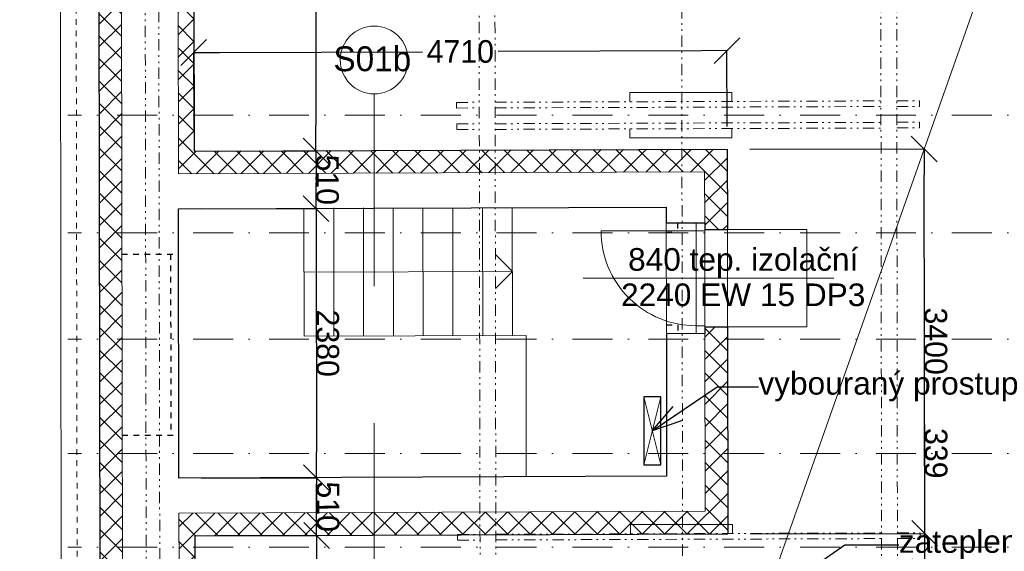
# Model space of a CAD drawing. Extents: x 25031 to 63966, y -28982 to 9473.
# Tile 9 of 11: x 49343 to 58043, y -2924 to 1777. Entities that reach past the tile are written whole.
import ezdxf

# ---------------------------------------------------------------- set-up
doc = ezdxf.new("R2010")
doc.units = 0
doc.header["$MEASUREMENT"] = 0
for name, pattern in [('Čerchovaná', [670.277762, 352.777767, -176.388884, 0, -141.111112]), ('Čerchovaná se dvěma tečkami S', [250, 100, -40, 15, -40, 15, -40]), ('čárkovaná S', [100, 50, -50])]:
    doc.linetypes.add(name, pattern=pattern)
for name, color, linetype, lineweight in [('2D VÝPLNĚ_Číslo_pera__4', 91, 'Continuous', 13), ('2D ČÁRY_Číslo_pera__1', 7, 'Continuous', 15), ('2D ČÁRY_Číslo_pera__2', 1, 'Continuous', 25), ('2D ČÁRY_Číslo_pera__3', 150, 'Continuous', 13), ('blok I_pohled4_terén_Číslo_pera__3', 150, 'Continuous', 13), ('blok I_pohled4_terén_Číslo_pera__4', 91, 'Continuous', 13), ('hřeben_Číslo_pera__1', 7, 'Continuous', 15), ('krokve_Číslo_pera__1', 7, 'Continuous', 15), ('Level 30_Číslo_pera__1', 7, 'Continuous', 15), ('POZNÁMKY.POPISKA_Číslo_pera__4', 91, 'Continuous', 13), ('POZNÁMKY.TEXT_Číslo_pera__4', 91, 'Continuous', 13), ('svislé konstrukce_Číslo_pera__2', 1, 'Continuous', 25), ('svislé konstrukce_Číslo_pera__3', 150, 'Continuous', 13), ('vodorovné konstrukce_Číslo_pera__1', 7, 'Continuous', 15), ('zdi_Číslo_pera__1', 7, 'Continuous', 15), ('zdi_Číslo_pera__2', 1, 'Continuous', 25), ('zdi_Číslo_pera__7', 7, 'Continuous', 20)]:
    doc.layers.add(name, color=color, linetype=linetype, lineweight=lineweight)
for name, color, linetype in [('blok I_pohled4_terén', 7, 'Continuous'), ('KÓTY.ZÁKLADNÍ', 7, 'Continuous'), ('vodorovné konstrukce', 7, 'Continuous')]:
    doc.layers.add(name, color=color, linetype=linetype)
doc.layers.add('blok I_pohled4_terén_Číslo_pera__241', color=9, linetype='Continuous', lineweight=13, true_color=0x808080)
doc.layers.add('vodorovné konstrukce_Číslo_pera__241', color=9, linetype='Continuous', lineweight=13, true_color=0x808080)
doc.styles.add('GENERATED_STYLE_1', font='arial.ttf')
doc.styles.add('GENERATED_STYLE_2', font='txt')
doc.styles.add('GENERATED_STYLE_3', font='txt')
doc.styles.get("Standard").update_dxf_attribs({"font": 'txt', "bigfont": 'BIGFONT.SHX'})
doc.dimstyles.new('GENERATED_STYLE__1', dxfattribs={"dimtxt": 200, "dimasz": 228, "dimexe": 0.18, "dimexo": 200, "dimgap": 0.09, "dimtad": 1, "dimtih": 1, "dimtoh": 1, "dimdec": 0, "dimzin": 0, "dimdsep": 46, "dimtxsty": 'GENERATED_STYLE_2', "dimblk": 'ARROWHEAD_6', "dimblk1": 'ARROWHEAD_6', "dimblk2": 'ARROWHEAD_6', "dimcen": 0.09, "dimclrd": 256, "dimclre": 256, "dimclrt": 256, "dimazin": 0, "dimtfac": 1, "dimtdec": 4, "dimtmove": 0, "dimatfit": 3, "dimfxl": 0, "dimtolj": 1, "dimtzin": 0, "dimarcsym": 0})
doc.dimstyles.new('GENERATED_STYLE__2', dxfattribs={"dimtxt": 200, "dimasz": 228, "dimexe": 0.18, "dimexo": 200, "dimgap": 0.09, "dimtad": 1, "dimdec": 0, "dimzin": 0, "dimdsep": 46, "dimtxsty": 'GENERATED_STYLE_2', "dimblk": 'ARROWHEAD_6', "dimblk1": 'ARROWHEAD_6', "dimblk2": 'ARROWHEAD_6', "dimcen": 0.09, "dimclrd": 256, "dimclre": 256, "dimclrt": 256, "dimazin": 0, "dimtfac": 1, "dimtdec": 4, "dimtmove": 0, "dimatfit": 3, "dimfxl": 0, "dimtolj": 1, "dimtzin": 0, "dimarcsym": 0})
doc.dimstyles.new('GENERATED_STYLE__3', dxfattribs={"dimtxt": 0.18, "dimasz": 273.6, "dimexe": 0.18, "dimexo": 0.0625, "dimgap": 0.09, "dimtad": 0, "dimtih": 1, "dimtoh": 1, "dimdec": 4, "dimzin": 0, "dimdsep": 46, "dimtxsty": 'Standard', "dimcen": 0.09, "dimadec": 0, "dimazin": 0, "dimtfac": 1, "dimtdec": 4, "dimtmove": 0, "dimatfit": 3, "dimldrblk": 'ARROWHEAD_3', "dimfxl": 0, "dimtolj": 1, "dimtzin": 0, "dimarcsym": 0})
pattern_1 = [(45, (0, 0), (-98.99495, 98.99495), []), (135, (0, 0), (98.99495, 98.99495), [])]

# ---------------------------------------------------------------- blocks, each defined once
blk = doc.blocks.new('LINE_8659', base_point=(51855.5, -455.3))
at = {"layer": 'blok I_pohled4_terén_Číslo_pera__3', "linetype": 'Continuous'}
for p, q in [((53696.5, -450.5), (53546.1, -300.9)), ((51855.5, -455.3), (53696.5, -450.5)), ((53696.5, -450.5), (53546.9, -600.9))]:
    blk.add_line(p, q, dxfattribs=at)
blk = doc.blocks.new('LINE_8828', base_point=(52475.5, -579.3))
at = {"layer": 'vodorovné konstrukce_Číslo_pera__241', "linetype": 'Continuous'}
blk.add_line((52475.5, -579.3), (52475.5, 1120.7), dxfattribs=at)
blk.add_circle((52475.5, 1420.7), 300, dxfattribs=at)
blk = doc.blocks.new('LINE_8829', base_point=(52475.5, -1792.2))
at = {"layer": 'vodorovné konstrukce_Číslo_pera__241', "linetype": 'Continuous'}
blk.add_line((52475.5, -1792.2), (52475.5, -3492.2), dxfattribs=at)
blk.add_circle((52475.5, -3792.2), 300, dxfattribs=at)
blk = doc.blocks.new('ARROWHEAD_6')
at = {"linetype": 'Continuous'}
for p, q in [((-0.5, -0.5), (0.5, 0.5)), ((0, 0), (-1, 0))]:
    blk.add_line(p, q, dxfattribs=at)
blk = doc.blocks.new('*D258')
at = {"layer": 'Defpoints', "color": 0, "linetype": 'Continuous', "transparency": 16777216}
for p in [(48093.7, 7378.2), (50033.4, 7381.4), (50073.7, -16735.5)]:
    blk.add_point(p, dxfattribs=at)
at = {"layer": 'KÓTY.ZÁKLADNÍ', "linetype": 'Continuous', "lineweight": -2, "transparency": 16777216}
for p, q in [((49833.4, 7381.1), (48093.5, 7378.2)), ((48133.6, -16510.7), (48094, 7150.2)), ((49873.7, -16735.8), (48133.8, -16738.7))]:
    blk.add_line(p, q, dxfattribs=at)
at = {"layer": 'KÓTY.ZÁKLADNÍ', "linetype": 'Continuous', "lineweight": -2, "transparency": 16777216, "xscale": 228, "yscale": 228, "zscale": 228}
for p, rotation in [((48093.7, 7378.2), 90.09565909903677), ((48133.9, -16738.7), 270.0956590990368)]:
    blk.add_blockref('ARROWHEAD_6', p, dxfattribs=dict(at, rotation=rotation))
at = {"layer": 'KÓTY.ZÁKLADNÍ', "linetype": 'Continuous', "transparency": 16777216, "insert": (48213.9, -4680.1), "char_height": 200, "attachment_point": 5, "rotation": 270.09566, "style": 'GENERATED_STYLE_2'}
blk.add_mtext('\\A1;24117', dxfattribs=at)
blk = doc.blocks.new('*D311')
at = {"layer": 'Defpoints', "color": 0, "linetype": 'Continuous', "transparency": 16777216}
for p in [(50874.8, 6544.5), (50884.7, 614.4), (51961, 616.2)]:
    blk.add_point(p, dxfattribs=at)
at = {"layer": 'KÓTY.ZÁKLADNÍ', "linetype": 'Continuous', "lineweight": -2, "transparency": 16777216}
for p, q in [((51074.8, 6544.8), (51951.2, 6546.2)), ((51951.4, 6318.2), (51960.6, 844.2)), ((51084.7, 614.8), (51961.1, 616.2))]:
    blk.add_line(p, q, dxfattribs=at)
at = {"layer": 'KÓTY.ZÁKLADNÍ', "linetype": 'Continuous', "lineweight": -2, "transparency": 16777216, "xscale": 228, "yscale": 228, "zscale": 228}
for p, rotation in [((51951.1, 6546.2), 90.09565909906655), ((51961, 616.2), 270.0956590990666)]:
    blk.add_blockref('ARROWHEAD_6', p, dxfattribs=dict(at, rotation=rotation))
at = {"layer": 'KÓTY.ZÁKLADNÍ', "linetype": 'Continuous', "transparency": 16777216, "insert": (52056.1, 3581.4), "char_height": 200, "attachment_point": 5, "rotation": 270.09566, "style": 'GENERATED_STYLE_2'}
blk.add_mtext('\\A1;5930', dxfattribs=at)
blk = doc.blocks.new('*D312')
at = {"layer": 'Defpoints', "color": 0, "linetype": 'Continuous', "transparency": 16777216}
for p in [(50884.7, 614.4), (50745.6, 103.9), (51961.8, 106)]:
    blk.add_point(p, dxfattribs=at)
at = {"layer": 'KÓTY.ZÁKLADNÍ', "linetype": 'Continuous', "lineweight": -2, "transparency": 16777216}
for p, q in [((51084.7, 614.8), (51961.1, 616.2)), ((51961.3, 388.2), (51961.4, 334)), ((50945.6, 104.3), (51962, 106))]:
    blk.add_line(p, q, dxfattribs=at)
at = {"layer": 'KÓTY.ZÁKLADNÍ', "linetype": 'Continuous', "lineweight": -2, "transparency": 16777216, "xscale": 228, "yscale": 228, "zscale": 228}
for p, rotation in [((51961, 616.2), 90.09565909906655), ((51961.8, 106), 270.0956590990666)]:
    blk.add_blockref('ARROWHEAD_6', p, dxfattribs=dict(at, rotation=rotation))
at = {"layer": 'KÓTY.ZÁKLADNÍ', "linetype": 'Continuous', "transparency": 16777216, "insert": (52061.5, 361.3), "char_height": 200, "attachment_point": 5, "rotation": 270.09566, "style": 'GENERATED_STYLE_2'}
blk.add_mtext('\\A1;510', dxfattribs=at)
blk = doc.blocks.new('*D313')
at = {"layer": 'Defpoints', "color": 0, "linetype": 'Continuous', "transparency": 16777216}
for p in [(50745.6, 103.9), (50749.5, -2276.1), (51965.8, -2274)]:
    blk.add_point(p, dxfattribs=at)
at = {"layer": 'KÓTY.ZÁKLADNÍ', "linetype": 'Continuous', "lineweight": -2, "transparency": 16777216}
for p, q in [((50945.6, 104.3), (51962, 106)), ((51962.2, -122), (51965.4, -2046)), ((50949.5, -2275.7), (51966, -2274))]:
    blk.add_line(p, q, dxfattribs=at)
at = {"layer": 'KÓTY.ZÁKLADNÍ', "linetype": 'Continuous', "lineweight": -2, "transparency": 16777216, "xscale": 228, "yscale": 228, "zscale": 228}
for p, rotation in [((51961.8, 106), 90.09565909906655), ((51965.8, -2274), 270.0956590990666)]:
    blk.add_blockref('ARROWHEAD_6', p, dxfattribs=dict(at, rotation=rotation))
at = {"layer": 'KÓTY.ZÁKLADNÍ', "linetype": 'Continuous', "transparency": 16777216, "insert": (52063.9, -1083.9), "char_height": 200, "attachment_point": 5, "rotation": 270.09566, "style": 'GENERATED_STYLE_2'}
blk.add_mtext('\\A1;2380', dxfattribs=at)
blk = doc.blocks.new('*D314')
at = {"layer": 'Defpoints', "color": 0, "linetype": 'Continuous', "transparency": 16777216}
for p in [(50749.5, -2276.1), (51966.6, -2783.8), (50890.4, -2785.6)]:
    blk.add_point(p, dxfattribs=at)
at = {"layer": 'KÓTY.ZÁKLADNÍ', "linetype": 'Continuous', "lineweight": -2, "transparency": 16777216}
for p, q in [((50949.5, -2275.7), (51966, -2274)), ((51966.2, -2502), (51966.3, -2555.8)), ((51090.4, -2785.2), (51966.8, -2783.8))]:
    blk.add_line(p, q, dxfattribs=at)
at = {"layer": 'KÓTY.ZÁKLADNÍ', "linetype": 'Continuous', "lineweight": -2, "transparency": 16777216, "xscale": 228, "yscale": 228, "zscale": 228}
for p, rotation in [((51965.8, -2274), 90.09565909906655), ((51966.6, -2783.8), 270.0956590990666)]:
    blk.add_blockref('ARROWHEAD_6', p, dxfattribs=dict(at, rotation=rotation))
at = {"layer": 'KÓTY.ZÁKLADNÍ', "linetype": 'Continuous', "transparency": 16777216, "insert": (52066.3, -2528.7), "char_height": 200, "attachment_point": 5, "rotation": 270.09566, "style": 'GENERATED_STYLE_2'}
blk.add_mtext('\\A1;510', dxfattribs=at)
blk = doc.blocks.new('*D315')
at = {"layer": 'Defpoints', "color": 0, "linetype": 'Continuous', "transparency": 16777216}
for p in [(50890.4, -2785.6), (51967.2, -3109), (52954.3, -3107.4)]:
    blk.add_point(p, dxfattribs=at)
at = {"layer": 'KÓTY.ZÁKLADNÍ', "linetype": 'Continuous', "lineweight": -2, "transparency": 16777216}
for p, q in [((51966.3, -2555.8), (51965.9, -2327.8)), ((51090.4, -2785.2), (51966.8, -2783.8)), ((51966.6, -2783.8), (51967.2, -3109)), ((52754.3, -3107.7), (51967, -3109)), ((51967.6, -3337), (51968.8, -4079.5))]:
    blk.add_line(p, q, dxfattribs=at)
at = {"layer": 'KÓTY.ZÁKLADNÍ', "linetype": 'Continuous', "lineweight": -2, "transparency": 16777216, "xscale": 228, "yscale": 228, "zscale": 228}
for p, rotation in [((51966.6, -2783.8), 270.0956590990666), ((51967.2, -3109), 90.09565909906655)]:
    blk.add_blockref('ARROWHEAD_6', p, dxfattribs=dict(at, rotation=rotation))
at = {"layer": 'KÓTY.ZÁKLADNÍ', "linetype": 'Continuous', "transparency": 16777216, "insert": (52068.5, -3822.1), "char_height": 200, "attachment_point": 5, "rotation": 270.09566, "style": 'GENERATED_STYLE_2'}
blk.add_mtext('\\A1;325', dxfattribs=at)
blk = doc.blocks.new('*D306')
at = {"layer": 'Defpoints', "color": 0, "linetype": 'Continuous', "transparency": 16777216}
for p in [(55591.6, 1502.9), (50884.7, 614.4), (55594.7, 631.4)]:
    blk.add_point(p, dxfattribs=at)
at = {"layer": 'KÓTY.ZÁKLADNÍ', "linetype": 'Continuous', "lineweight": -2, "transparency": 16777216}
for p, q in [((50884, 814.4), (50881.6, 1486.2)), ((51109.6, 1486.8), (52903.1, 1493.2)), ((55363.6, 1502.1), (53570, 1495.6)), ((55594, 831.4), (55591.6, 1503.1))]:
    blk.add_line(p, q, dxfattribs=at)
at = {"layer": 'KÓTY.ZÁKLADNÍ', "linetype": 'Continuous', "lineweight": -2, "transparency": 16777216, "xscale": 228, "yscale": 228, "zscale": 228}
for p, rotation in [((50881.6, 1486), 180.2057429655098), ((55591.6, 1502.9), 0.2057429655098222)]:
    blk.add_blockref('ARROWHEAD_6', p, dxfattribs=dict(at, rotation=rotation))
at = {"layer": 'KÓTY.ZÁKLADNÍ', "linetype": 'Continuous', "transparency": 16777216, "insert": (53236.6, 1494.4), "char_height": 200, "attachment_point": 5, "style": 'GENERATED_STYLE_2'}
blk.add_mtext('\\A1;4710', dxfattribs=at)
blk = doc.blocks.new('*D310')
at = {"layer": 'Defpoints', "color": 0, "linetype": 'Continuous', "transparency": 16777216}
for p in [(55600.4, -2768.6), (57340, -2765.7), (55850.9, -3107.4)]:
    blk.add_point(p, dxfattribs=at)
at = {"layer": 'KÓTY.ZÁKLADNÍ', "linetype": 'Continuous', "lineweight": -2, "transparency": 16777216}
for p, q in [((57339.6, -2537.7), (57338.4, -1804.8)), ((55800.4, -2768.3), (57340.2, -2765.7)), ((57340.6, -3104.9), (57340, -2765.7)), ((56050.9, -3107), (57340.8, -3104.9)), ((57341, -3332.9), (57341.3, -3560.9))]:
    blk.add_line(p, q, dxfattribs=at)
at = {"layer": 'KÓTY.ZÁKLADNÍ', "linetype": 'Continuous', "lineweight": -2, "transparency": 16777216, "xscale": 228, "yscale": 228, "zscale": 228}
for p, rotation in [((57340, -2765.7), 270.0956590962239), ((57340.6, -3104.9), 90.09565909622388)]:
    blk.add_blockref('ARROWHEAD_6', p, dxfattribs=dict(at, rotation=rotation))
at = {"layer": 'KÓTY.ZÁKLADNÍ', "linetype": 'Continuous', "transparency": 16777216, "insert": (57438.9, -2057.1), "char_height": 200, "attachment_point": 5, "rotation": 270.09566, "style": 'GENERATED_STYLE_2'}
blk.add_mtext('\\A1;339', dxfattribs=at)
blk = doc.blocks.new('*D285')
at = {"layer": 'Defpoints', "color": 0, "linetype": 'Continuous', "transparency": 16777216}
for p in [(55594.7, 631.4), (57334.3, 634.3), (55600.4, -2768.6)]:
    blk.add_point(p, dxfattribs=at)
at = {"layer": 'KÓTY.ZÁKLADNÍ', "linetype": 'Continuous', "lineweight": -2, "transparency": 16777216}
for p, q in [((55794.7, 631.7), (57334.5, 634.3)), ((57339.6, -2537.7), (57334.7, 406.3)), ((55800.4, -2768.3), (57340.2, -2765.7))]:
    blk.add_line(p, q, dxfattribs=at)
at = {"layer": 'KÓTY.ZÁKLADNÍ', "linetype": 'Continuous', "lineweight": -2, "transparency": 16777216, "xscale": 228, "yscale": 228, "zscale": 228}
for p, rotation in [((57334.3, 634.3), 90.09565909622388), ((57340, -2765.7), 270.0956590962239)]:
    blk.add_blockref('ARROWHEAD_6', p, dxfattribs=dict(at, rotation=rotation))
at = {"layer": 'KÓTY.ZÁKLADNÍ', "linetype": 'Continuous', "transparency": 16777216, "insert": (57437.3, -1065.6), "char_height": 200, "attachment_point": 5, "rotation": 270.09566, "style": 'GENERATED_STYLE_2'}
blk.add_mtext('\\A1;3400', dxfattribs=at)
blk = doc.blocks.new('ARROWHEAD_3')
at = {"linetype": 'Continuous'}
blk.add_line((0, 0), (-1, 0), dxfattribs=at)
at = {"linetype": 'Continuous', "flags": 128}
blk.add_lwpolyline([(-1, 0.2679), (0, 0), (-1, -0.2679)], dxfattribs=at)

msp = doc.modelspace()

# ---------------------------------------------------------------- hatches: boundary and pattern name
at = {"layer": '2D VÝPLNĚ_Číslo_pera__4', "linetype": 'Continuous'}
h = msp.add_hatch(dxfattribs=at)
h.set_pattern_fill('TEPELNA_IZOLACE_EPS', color=256, style=0, pattern_type=2)
h.set_pattern_definition(pattern_1)
h.paths.add_polyline_path([(50073.7, -16735.5), (27085.4, -16738.6), (27121.6, -26927.5), (60315.8, -26927.5), (60267.9, 7418.2), (50033.4, 7381.4)], flags=0)
h.paths.add_polyline_path([(27320.9, -26727.5), (27286.1, -16938.6), (50274, -16935.4), (50233.7, 7182.2), (60068.2, 7217.5), (60115.5, -26727.5)], flags=0)
h = msp.add_hatch(dxfattribs=at)
h.set_pattern_fill('TEPELNA_IZOLACE_EPS', color=256, style=0, pattern_type=2)
h.set_pattern_definition(pattern_1)
h.paths.add_polyline_path([(43739.2, -26087.5), (43739.2, -26227.5), (59614.8, -26227.5), (59568.9, 6715.7), (50734.6, 6683.9), (50745, 413.9), (55395, 430.6), (55395.8, -79.4), (55595.9, -79), (55594.7, 631.4), (50884.7, 614.4), (50874.8, 6544.5), (59429.1, 6575.2), (59474.6, -26087.5)], flags=0)
h = msp.add_hatch(dxfattribs=at)
h.set_pattern_fill('TEPELNA_IZOLACE_EPS', color=256, style=0, pattern_type=2)
h.set_pattern_definition(pattern_1)
h.paths.add_polyline_path([(43603.2, -17436.4), (43782.5, -17436.4), (43782.5, -17576.3), (50915.1, -17575.4), (50890.4, -2785.6), (55600.4, -2768.6), (55597.4, -939), (55397.4, -939.4), (55400, -2569.4), (50750.1, -2586.1), (50774.8, -17435.4)], flags=0)

# ---------------------------------------------------------------- linework, layer by layer
at = {"layer": '2D ČÁRY_Číslo_pera__1', "linetype": 'Continuous'}
for p, q in [((55397.4, -999.4), (55395.8, -19.4)), ((55395.8, -89.4), (55319.9, -89.5)), ((55397.4, -929.4), (55321.3, -929.5))]:
    msp.add_line(p, q, dxfattribs=at)
at = {"layer": '2D ČÁRY_Číslo_pera__1', "linetype": 'Čerchovaná se dvěma tečkami S'}
msp.add_line((55595.9, -79), (55597.4, -939), dxfattribs=at)
at = {"layer": '2D ČÁRY_Číslo_pera__2', "linetype": 'Continuous'}
for p, q in [((55395.8, -79.4), (55595.9, -79)), ((55397.4, -939.4), (55597.4, -939))]:
    msp.add_line(p, q, dxfattribs=at)
at = {"layer": '2D ČÁRY_Číslo_pera__2', "linetype": 'Continuous', "flags": 128}
msp.add_lwpolyline([(54857.5, -2159.2), (55007.5, -2159.2), (55007.5, -1559.2), (54857.5, -1559.2)], close=True, dxfattribs=at)
at = {"layer": '2D ČÁRY_Číslo_pera__3', "linetype": 'Continuous'}
for p, q in [((54857.5, -2159.2), (55007.5, -1559.2)), ((54857.5, -1559.2), (55007.5, -2159.2))]:
    msp.add_line(p, q, dxfattribs=at)
at = {"layer": 'blok I_pohled4_terén_Číslo_pera__241', "linetype": 'Continuous'}
msp.add_line((54318.8, -7920.5), (59429.1, 6575.2), dxfattribs=at)
at = {"layer": 'blok I_pohled4_terén_Číslo_pera__4', "linetype": 'Continuous'}
msp.add_line((56537.3, -509.5), (54320.6, -509.5), dxfattribs=at)
at = {"layer": 'hřeben_Číslo_pera__1', "linetype": 'Čerchovaná se dvěma tečkami S'}
msp.add_line((55192.4, 1887.2), (55202.2, -3962.8), dxfattribs=at)
at = {"layer": 'krokve_Číslo_pera__1', "linetype": 'Čerchovaná'}
for p, q in [((60614.1, 932.5), (49768, 932.5)), ((60614.1, -107.5), (49768, -107.5)), ((60614.1, -1047.5), (49768, -1047.5)), ((60614.1, -2057.5), (49768, -2057.5)), ((60614.1, -2887.5), (49768, -2887.5))]:
    msp.add_line(p, q, dxfattribs=at)
at = {"layer": 'Level 30_Číslo_pera__1', "linetype": 'Continuous', "flags": 128}
msp.add_lwpolyline([(55597.4, -79), (55597.4, -939), (56297.4, -939), (56297.4, -79)], close=True, dxfattribs=at)
at = {"layer": 'svislé konstrukce_Číslo_pera__2', "linetype": 'Continuous', "flags": 128}
msp.add_lwpolyline([(55397.4, -939.4), (55397.4, -999.4), (55057.4, -999.9), (55059.5, -2260.6), (50749.5, -2276.1), (50745.6, 103.9), (55055.5, 119.4), (55055.8, -19.9), (55395.8, -19.4), (55395.8, -79.4)], dxfattribs=at)
at = {"layer": 'svislé konstrukce_Číslo_pera__3', "linetype": 'Continuous', "flags": 128}
msp.add_lwpolyline([(55319.9, -89.5), (54479.9, -89.5, 0.415194), (55321.3, -929.5)], format="xyb", dxfattribs=at)
at = {"layer": 'vodorovné konstrukce_Číslo_pera__1', "linetype": 'Čerchovaná se dvěma tečkami S'}
for p, q in [((50444.1, 6972.9), (50484.1, -16979.1)), ((50564.3, 6853.3), (50604.3, -17094)), ((53397.8, 4756.9), (53434.4, -17157.5)), ((53537.8, 4757.4), (53574.4, -17157.5)), ((56978.6, -17157.5), (56948, 4769.5)), ((57118.6, -17157.5), (57088, 4770)), ((53204, 1045.4), (53404, 1046.1)), ((53204.2, 995.4), (53204, 1045.4)), ((53544, 1046.6), (56953.2, 1058.7)), ((57093.2, 1059.2), (57293.2, 1060)), ((57293.2, 1010), (57293.2, 1060)), ((53204.2, 995.4), (53404, 996.1)), ((53544.1, 996.6), (56953.3, 1008.7)), ((57093.2, 1009.2), (57293.2, 1010)), ((53204.7, 855.4), (53404.5, 856.1)), ((53204.8, 805.4), (53204.7, 855.4)), ((53204.8, 805.4), (53404.8, 806.1)), ((53544.3, 856.6), (56953.5, 868.7)), ((53544.4, 806.6), (56953.5, 818.7)), ((57093.2, 869.2), (57293.2, 870)), ((57093.2, 819.2), (57293.2, 820)), ((57293.2, 820), (57293.2, 870)), ((53210.4, -2774.6), (53410.4, -2773.9)), ((53210.6, -2824.6), (53210.4, -2774.6)), ((53550.4, -2773.4), (56958.5, -2761.3)), ((57098.5, -2760.8), (57298.5, -2760)), ((57298.5, -2810), (57298.5, -2760)), ((53210.6, -2824.6), (53410.4, -2823.9)), ((53550.5, -2823.4), (56958.6, -2811.3)), ((57098.5, -2810.8), (57298.5, -2810))]:
    msp.add_line(p, q, dxfattribs=at)
at = {"layer": 'zdi_Číslo_pera__1', "linetype": 'Continuous'}
for p, q in [((49692.8, 7720.2), (49733.1, -16395.5)), ((50233.7, 7182.2), (50274, -16935.4)), ((50734.6, 6683.9), (50745, 413.9)), ((50745, 413.9), (55395, 430.6)), ((55395, 430.6), (55395.8, -19.4)), ((50745.6, 103.9), (55055.5, 119.4)), ((50745.6, 103.9), (50749.5, -2276.1)), ((51854.6, 111.5), (51856.4, -1022.1)), ((52117.6, 111.9), (52119.4, -1018.1)), ((52380.6, 112.3), (52382.4, -1017.7)), ((52643.6, 112.8), (52645.4, -1017.2)), ((52906.6, 113.2), (52908.4, -1016.8)), ((53169.6, 113.7), (53171.4, -1016.3)), ((53432.6, 114.1), (53434.4, -1015.9)), ((53695.6, 114.5), (53697.4, -1015.5)), ((55055.5, 119.4), (55055.9, -100.6)), ((55055.8, -19.9), (55395.8, -19.4)), ((55319.8, -19.5), (55321.4, -999.5)), ((55055.9, -100.6), (55057.3, -920.6)), ((55057.3, -920.6), (55059.5, -2260.6)), ((51856.4, -1022.1), (53817.4, -1015)), ((53817.4, -1015), (53819.5, -2262.6)), ((55057.4, -999.9), (55397.4, -999.4)), ((55397.4, -999.4), (55400, -2569.4)), ((50749.5, -2276.1), (55059.5, -2260.6)), ((50750.1, -2586.1), (55400, -2569.4)), ((50750.1, -2586.1), (50774.5, -17256.9))]:
    msp.add_line(p, q, dxfattribs=at)
at = {"layer": 'zdi_Číslo_pera__1', "linetype": 'čárkovaná S'}
msp.add_line((49833.1, 7580.7), (49873.3, -16535.5), dxfattribs=at)
at = {"layer": 'zdi_Číslo_pera__2', "linetype": 'Continuous'}
for p, q in [((50033.4, 7381.4), (50073.7, -16735.5)), ((50874.8, 6544.5), (50884.7, 614.4)), ((50884.7, 614.4), (55594.7, 631.4)), ((55594.7, 631.4), (55595.9, -79)), ((55597.3, -939), (55600.4, -2768.6)), ((50890.4, -2785.6), (55600.4, -2768.6)), ((50890.4, -2785.6), (50915.1, -17575.4))]:
    msp.add_line(p, q, dxfattribs=at)
at = {"layer": 'zdi_Číslo_pera__2', "linetype": 'čárkovaná S'}
for p, q in [((55155.8, -20.2), (55155.9, -100.2)), ((55055.9, -100.6), (55155.9, -100.2)), ((50246.2, -297.9), (50746.2, -296.1)), ((50676.2, -296.3), (50678.9, -1896.3)), ((55057.3, -920.6), (55157.3, -920.2)), ((55157.3, -920.2), (55157.4, -1000.2)), ((50248.9, -1897.9), (50748.9, -1896.1))]:
    msp.add_line(p, q, dxfattribs=at)
at = {"layer": 'zdi_Číslo_pera__7', "linetype": 'Continuous', "flags": 128}
for points in [[(54734.9, 1050.9), (54734.9, 1132.4), (55634.9, 1132.5), (55634.9, 1054.1)], [(55634.9, 814.1), (55634.9, 731), (54734.9, 730.9), (54734.9, 810.9)], [(54741.2, -2769.1), (54741.2, -2687.6), (55641.2, -2687.5), (55641.2, -2765.9)]]:
    msp.add_lwpolyline(points, dxfattribs=at)

# ---------------------------------------------------------------- block references
at = {"layer": 'blok I_pohled4_terén', "linetype": 'Continuous'}
msp.add_blockref('LINE_8659', (51855.5, -455.3), dxfattribs=at)
at = {"layer": 'vodorovné konstrukce', "linetype": 'Continuous'}
for name, p in [('LINE_8828', (52475.5, -579.3)), ('LINE_8829', (52475.5, -1792.2))]:
    msp.add_blockref(name, p, dxfattribs=at)

# ---------------------------------------------------------------- texts
at = {"layer": 'POZNÁMKY.POPISKA_Číslo_pera__4', "linetype": 'Continuous', "char_height": 200, "attachment_point": 4, "style": 'GENERATED_STYLE_1'}
for s, insert, width in [('{vybouraný prostup}', (55870.1, -1468.3), 2247.319), ('{zateplení do v. 600 mm}', (57111.9, -2866.9), 2847.094)]:
    msp.add_mtext(s, dxfattribs=dict(at, insert=insert, width=width))
at = {"layer": 'POZNÁMKY.TEXT_Číslo_pera__4', "linetype": 'Continuous', "insert": (52115.5, 1429.4), "char_height": 220, "attachment_point": 4, "style": 'GENERATED_STYLE_3'}
msp.add_mtext('{S01b}', dxfattribs=at)
at = {"layer": 'POZNÁMKY.TEXT_Číslo_pera__4', "linetype": 'Continuous', "insert": (55736.1, -758.6), "char_height": 200, "attachment_point": 8, "line_spacing_factor": 0.937873, "style": 'GENERATED_STYLE_1'}
msp.add_mtext('{840^Itep. izolační\\P2240^IEW 15 DP3}', dxfattribs=at)

# ---------------------------------------------------------------- dimensions: what is measured, and where the dimension line sits
at = {"layer": 'KÓTY.ZÁKLADNÍ', "linetype": 'Continuous'}
for base, p1, p2, angle, dimstyle, picture, middle in [((48093.7, 7378.2), (50073.7, -16735.5), (50033.4, 7381.4), 90.09566, 'GENERATED_STYLE__2', '*D258', (48213.9, -4680.1)), ((51961, 616.2), (50874.8, 6544.5), (50884.7, 614.4), 270.09566, 'GENERATED_STYLE__2', '*D311', (52056.1, 3581.4)), ((55591.6, 1502.9), (50884.7, 614.4), (55594.7, 631.4), 0.20574, 'GENERATED_STYLE__1', '*D306', (53236.6, 1494.4)), ((51961.8, 106), (50884.7, 614.4), (50745.6, 103.9), 270.09566, 'GENERATED_STYLE__2', '*D312', (52061.5, 361.3)), ((57334.3, 634.3), (55600.4, -2768.6), (55594.7, 631.4), 90.09566, 'GENERATED_STYLE__2', '*D285', (57437.3, -1065.6)), ((51965.8, -2274), (50745.6, 103.9), (50749.5, -2276.1), 270.09566, 'GENERATED_STYLE__2', '*D313', (52063.9, -1083.9)), ((57340, -2765.7), (55850.9, -3107.4), (55600.4, -2768.6), 90.09566, 'GENERATED_STYLE__2', '*D310', (57438.9, -2057.1)), ((51966.6, -2783.8), (50749.5, -2276.1), (50890.4, -2785.6), 270.09566, 'GENERATED_STYLE__2', '*D314', (52066.3, -2528.7)), ((51967.2, -3109), (50890.4, -2785.6), (52954.3, -3107.4), 270.09566, 'GENERATED_STYLE__2', '*D315', (52068.5, -3822.1))]:
    dim = msp.add_linear_dim(base=base, p1=p1, p2=p2, angle=angle, dimstyle=dimstyle, dxfattribs=at)
    dim.commit()
    dim.dimension.update_dxf_attribs({"geometry": picture, "text_midpoint": middle})

# ---------------------------------------------------------------- leaders
at = {"layer": 'POZNÁMKY.POPISKA_Číslo_pera__4', "linetype": 'Continuous', "annotation_type": 0, "has_hookline": 1, "hookline_direction": 0}
for points, text_width in [([(54932.5, -1859.2), (55506.9, -1468.3), (55870, -1468.3)], 1283.1), ([(55736.1, -3485.9), (56633.4, -2866.9), (57111.8, -2866.9)], 2342.3)]:
    msp.add_leader(points, dimstyle='GENERATED_STYLE__3', dxfattribs=dict(at, text_width=text_width))

doc.saveas('drawing.dxf')
